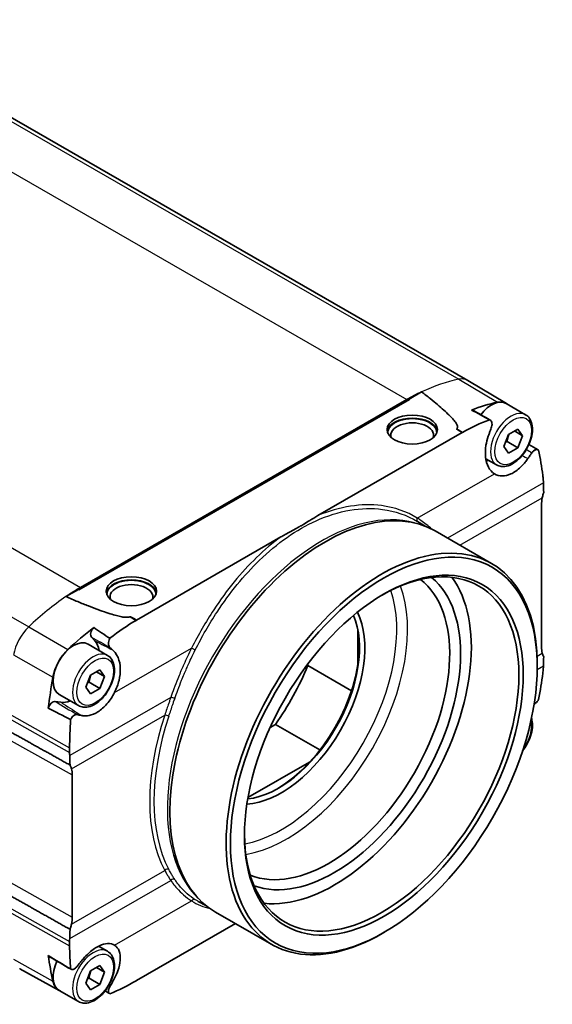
# Model space of a CAD drawing. Header units: millimetres. Extents: x 0 to 420, y 0 to 297.
# Tile 26 of 46: x 338 to 373, y 72 to 136. Entities that reach past the tile are written whole.
import ezdxf

# ---------------------------------------------------------------- set-up
doc = ezdxf.new("R2010")
doc.units = ezdxf.units.MM
doc.layers.add('Sichtbar (ISO)', color=7, linetype='Continuous', lineweight=35)
doc.layers.add('Sichtbar schmal (ISO)', color=7, linetype='Continuous', lineweight=25)

msp = doc.modelspace()

# ---------------------------------------------------------------- linework, layer by layer
at = {"layer": 'Sichtbar (ISO)'}
for p, q in [((300.155, 151.035), (367.33, 112.351)), ((369.862, 110.839), (367.34, 112.346)), ((363.485, 111.133), (364.31, 111.608)), ((341.882, 98.652), (363.52, 111.113)), ((341.981, 98.799), (363.35, 111.105)), ((363.485, 111.093), (363.485, 111.133)), ((363.485, 111.133), (363.52, 111.113)), ((371.115, 110.112), (369.842, 110.845)), ((366.591, 109.189), (366.59, 109.189)), ((370.002, 108.821), (370.614, 109.174)), ((370.388, 109.044), (370.92, 108.737)), ((370.614, 109.174), (370.92, 108.737)), ((366.966, 108.941), (357.52, 103.502)), ((366.993, 108.95), (366.994, 108.951)), ((369.695, 108.032), (370.002, 108.821)), ((369.907, 108.355), (370.614, 107.947)), ((370.92, 108.737), (370.614, 107.947)), ((370.002, 107.595), (369.695, 108.032)), ((370.614, 107.947), (370.002, 107.595)), ((369.218, 106.819), (368.507, 107.229)), ((372.162, 104.214), (372.162, 94.91)), ((364.545, 102.811), (364.032, 103.121)), ((355.099, 102.107), (345.653, 96.668)), ((365.197, 102.498), (368.881, 100.376)), ((341.021, 98.197), (341.846, 98.672)), ((341.882, 98.652), (341.846, 98.672)), ((345.223, 96.884), (345.222, 96.884)), ((345.626, 96.645), (345.626, 96.646)), ((360.125, 96.069), (360.125, 93.655)), ((342.921, 95.31), (342.704, 95.54)), ((343.75, 94.354), (342.477, 95.087)), ((356.869, 93.8), (356.869, 93.683)), ((356.869, 93.683), (359.722, 92.04)), ((371.878, 93.598), (371.878, 93.761)), ((342.33, 92.273), (342.637, 93.063)), ((342.637, 93.063), (343.249, 93.415)), ((343.023, 93.285), (343.555, 92.978)), ((343.249, 93.415), (343.555, 92.978)), ((343.555, 92.978), (343.249, 92.189)), ((342.637, 91.836), (342.33, 92.273)), ((342.542, 92.596), (343.249, 92.189)), ((341.853, 91.061), (340.58, 91.794)), ((343.249, 92.189), (342.637, 91.836)), ((340.33, 91.331), (340.695, 91.282)), ((354.747, 89.831), (354.394, 89.628)), ((357.649, 88.16), (354.747, 89.831)), ((356.977, 87.364), (352.944, 85.041)), ((341.44, 77.219), (341.44, 86.522)), ((350.227, 77.947), (349.686, 78.243)), ((350.825, 77.54), (354.509, 75.419)), ((345.653, 73.057), (352.131, 76.788)), ((361.876, 76.229), (361.735, 76.148)), ((343.75, 74.978), (343.167, 75.313)), ((340.579, 72.413), (338.011, 73.838)), ((342.33, 72.897), (342.637, 73.687)), ((342.637, 73.687), (343.249, 74.039)), ((343.023, 73.909), (343.555, 73.603)), ((343.249, 74.039), (343.555, 73.603)), ((343.555, 73.603), (343.249, 72.813)), ((342.637, 72.46), (342.33, 72.897)), ((342.542, 73.22), (343.249, 72.813)), ((345.626, 73.047), (345.626, 73.047)), ((341.853, 71.685), (340.58, 72.418)), ((343.249, 72.813), (342.637, 72.46))]:
    msp.add_line(p, q, dxfattribs=at)
for centre, major_axis, ratio, start_param, end_param in [((366.27, 110.509), (1.061, 1.842), 0.578093, 6.273911, 6.283185), ((363.35, 98.521), (7.681, 13.338), 0.578093, 0.695139, 0.783464), ((365.895, 97.055), (7.657, 13.297), 0.578093, 0.466964, 0.627876), ((368.894, 109.199), (0.948, 1.647), 0.578093, 0, 1.339744), ((368.815, 109.043), (1.037, 1.801), 0.578093, 6.214695, 6.750149), ((367.458, 110.007), (0.225, 0.39), 0.578093, 0.000807, 0.401182), ((363.696, 108.933), (1.65, 0), 0.575862, 0.107761, 3.033832), ((363.696, 108.933), (1.6, 0), 0.575862, 6.251017, 9.456947), ((363.696, 108.77), (-1.4, 0), 0.575862, 2.942179, 6.482599), ((371.992, 106.078), (-5.402, 3.111), 0.011321, 6.276614, 6.665202), ((368.858, 109.137), (-1.173, -2.036), 0.578093, 0.589657, 0.67865), ((300.513, 143.413), (50.402, -89.831), 0.570477, 0.848999, 0.851377), ((358.346, 112.976), (9.787, -17.443), 0.570477, 0.811855, 0.848999), ((358.011, 90.019), (7.186, 12.479), 0.578093, 0, 3.141593), ((373.63, 105.059), (-1.036, -1.8), 0.578093, 5.239647, 5.495853), ((361.695, 87.898), (7.186, 12.479), 0.578093, 5.495853, 10.21211), ((361.695, 87.898), (6.338, 11.006), 0.578093, 2.362074, 7.062704), ((345.312, 98.346), (1.65, 0), 0.575862, 0.107761, 3.033832), ((345.312, 98.346), (1.6, 0), 0.575862, 6.251017, 9.456947), ((358.23, 89.893), (5.589, 9.706), 0.578093, 3.21903, 6.205748), ((358.584, 89.689), (-5.839, -10.139), 0.578093, 0.097665, 3.043927), ((358.584, 89.689), (-6.338, -11.006), 0.578093, 0.247014, 2.894579), ((341.981, 86.216), (7.681, 13.338), 0.578093, 0.783464, 0.87179), ((345.312, 98.183), (-1.4, 0), 0.575862, 2.942179, 6.482599), ((350.625, 93.773), (-5.402, 3.111), 0.011321, 5.888027, 6.276614), ((355.119, 91.684), (-3.867, -6.716), 0.578093, 0.361234, 2.780359), ((354.942, 91.786), (-3.743, -6.499), 0.578093, 0.393933, 2.74766), ((344.527, 84.75), (7.657, 13.297), 0.578093, 0.939053, 1.099965), ((342.964, 95.902), (-0.225, -0.39), 0.578093, 4.30734, 6.110898), ((341.529, 93.44), (-0.948, -1.647), 0.578093, 3.141593, 6.283185), ((341.564, 93.42), (1.173, 2.036), 0.578093, 5.654105, 6.110898), ((354.766, 91.888), (-3.867, -6.716), 0.578093, 0.803531, 2.338062), ((373.63, 95.756), (-1.036, -1.8), 0.578093, 5.495853, 5.75206), ((341.607, 93.375), (1.037, 1.801), 0.578093, 1.099965, 2.131498), ((358.346, 102.812), (9.787, -17.443), 0.570477, 0.738416, 0.77556), ((349.444, 94.953), (6.238, 10.832), 0.578093, 4.568558, 4.92234), ((300.513, 140.749), (50.402, -89.831), 0.570477, 0.736038, 0.738416), ((362.566, 99.956), (16.204, 28.138), 0.578093, 2.131498, 2.202836), ((340.164, 90.921), (0.225, 0.39), 0.578093, 0.23288, 1.969034), ((341.564, 93.42), (-1.173, -2.036), 0.578093, 0.23288, 0.629278), ((267.604, 124.462), (-52.423, 88.666), 0.58561, 3.977497, 3.979875), ((326.971, 94.908), (-10.179, 17.217), 0.58561, 3.940353, 3.977497), ((339.972, 85.677), (1.036, 1.8), 0.578093, 5.495853, 5.75206), ((339.972, 76.373), (1.036, 1.8), 0.578093, 5.239647, 5.495853), ((326.971, 84.744), (-10.179, 17.217), 0.58561, 3.866914, 3.904058), ((267.604, 121.798), (-52.423, 88.666), 0.58561, 3.864536, 3.866914), ((341.564, 74.126), (-1.173, -2.036), 0.578093, 2.462943, 2.49015), ((340.164, 75.012), (-0.225, -0.39), 0.578093, 5.88108, 6.282478), ((362.566, 91.778), (16.204, 28.138), 0.578093, 2.505686, 2.577024), ((341.529, 74.064), (-0.948, -1.647), 0.578093, 4.876716, 6.283185), ((339.061, 75.686), (-1.061, -1.842), 0.578093, 0, 0.009275), ((341.607, 74.22), (-1.037, -1.801), 0.578093, 5.718617, 6.351676)]:
    msp.add_ellipse(centre, major_axis=major_axis, ratio=ratio, start_param=start_param, end_param=end_param, dxfattribs=at)
for centre, major_axis, ratio in [((363.696, 109.138), (1.65, 0), 0.575862), ((361.837, 87.816), (-7.086, -12.305), 0.578093), ((361.837, 87.816), (-6.438, -11.179), 0.578093), ((345.312, 98.551), (1.65, 0), 0.575862)]:
    msp.add_ellipse(centre, major_axis=major_axis, ratio=ratio, dxfattribs=at)
for points, weights in [([(364.31, 111.608), (367.07, 109.465), (366.591, 109.189)], [1, 1.00195671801, 1.00195671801]), ([(369.808, 108.321), (369.855, 108.338), (369.907, 108.355)], [1.03192820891, 1.01807625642, 1]), ([(369.907, 108.355), (369.947, 108.634), (370.04, 108.843)], [1, 1.091590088, 1.07472878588]), ([(345.222, 96.884), (344.743, 96.608), (341.021, 98.197)], [1.00195671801, 1.00195671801, 1]), ([(342.542, 92.596), (342.582, 92.875), (342.675, 93.085)], [1, 1.091590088, 1.07472878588]), ([(342.443, 92.563), (342.49, 92.58), (342.542, 92.596)], [1.03192820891, 1.01807625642, 1]), ([(342.542, 73.22), (342.582, 73.499), (342.675, 73.709)], [1, 1.091590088, 1.07472878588]), ([(342.443, 73.187), (342.49, 73.204), (342.542, 73.22)], [1.03192820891, 1.01807625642, 1])]:
    msp.add_rational_spline(points, weights, degree=2, dxfattribs=at)
for points, degree in [([(368.749, 109.777), (368.392, 109.978), (367.932, 110.232), (367.577, 110.417)], 3), ([(367.683, 110.397), (368.053, 110.184), (368.424, 109.972), (368.795, 109.759)], 3), ([(366.994, 108.951), (367.562, 109.278), (368.152, 109.558), (368.749, 109.777)], 3), ([(366.966, 108.941), (366.975, 108.942), (366.985, 108.945), (366.993, 108.95)], 3), ([(371.333, 108.153), (371.534, 108.038), (371.734, 107.923), (371.934, 107.808)], 3), ([(371.588, 107.693), (371.567, 107.67), (371.547, 107.645), (371.529, 107.619)], 3), ([(371.964, 107.787), (372.079, 107.244), (372.173, 106.694), (372.246, 106.14)], 3), ([(372.246, 106.14), (372.259, 106.044), (372.267, 105.946), (372.272, 105.847)], 3), ([(342.845, 96.175), (343.149, 95.961), (343.574, 95.686), (343.908, 95.473)], 3), ([(343.908, 95.473), (344.48, 95.926), (345.058, 96.318), (345.626, 96.645)], 3), ([(345.626, 96.646), (345.635, 96.651), (345.644, 96.658), (345.653, 96.668)], 3), ([(372.246, 93.187), (372.173, 92.618), (372.079, 92.04), (371.964, 91.456)], 3), ([(372.272, 93.476), (372.267, 93.383), (372.259, 93.287), (372.246, 93.187)], 3), ([(341.337, 90.15), (340.887, 90.386), (340.286, 90.696), (339.869, 90.89)], 3), ([(341.76, 90.476), (341.74, 90.481), (341.719, 90.482), (341.697, 90.48)], 3), ([(341.263, 88.298), (341.277, 88.902), (341.301, 89.52), (341.337, 90.15)], 3), ([(337.109, 89.504), (339.182, 88.348), (341.296, 87.169)], 2), ([(341.267, 87.992), (341.262, 88.091), (341.261, 88.193), (341.263, 88.298)], 3), ([(337.109, 78.775), (339.182, 77.605), (341.296, 76.412)], 2), ([(341.263, 75.345), (341.261, 75.436), (341.262, 75.528), (341.267, 75.621)], 3), ([(341.337, 73.819), (341.301, 74.316), (341.277, 74.826), (341.263, 75.345)], 3), ([(339.869, 74.704), (340.286, 74.439), (340.887, 74.083), (341.337, 73.819)], 3), ([(341.361, 73.801), (340.887, 74.074), (340.413, 74.348), (339.939, 74.622)], 3), ([(341.697, 73.922), (341.719, 73.944), (341.74, 73.967), (341.76, 73.992)], 3), ([(345.626, 73.047), (345.058, 72.72), (344.48, 72.432), (343.908, 72.198)], 3), ([(345.653, 73.057), (345.644, 73.056), (345.635, 73.052), (345.626, 73.047)], 3), ([(343.871, 72.212), (343.775, 72.268), (343.679, 72.323), (343.582, 72.379)], 3)]:
    msp.add_open_spline(points, degree=degree, dxfattribs=at)
for points, knots in [([(368.87, 109.25), (368.882, 109.283), (368.899, 109.333), (368.918, 109.451), (368.92, 109.506), (368.906, 109.606), (368.891, 109.65), (368.846, 109.722), (368.817, 109.748), (368.773, 109.77), (368.761, 109.774), (368.749, 109.777)], [0, 0, 0, 0, 0.01064622, 0.01064622, 0.02061815, 0.02061815, 0.03045675, 0.03045675, 0.0401093, 0.0401093, 0.04328918, 0.04328918, 0.04328918, 0.04328918]), ([(371.115, 110.112), (371.217, 110.053), (371.305, 109.97), (371.449, 109.763), (371.501, 109.637), (371.567, 109.345), (371.576, 109.177), (371.547, 108.819), (371.507, 108.63), (371.384, 108.255), (371.301, 108.069), (371.101, 107.717), (370.984, 107.55), (370.726, 107.253), (370.585, 107.121), (370.29, 106.907), (370.135, 106.824), (369.828, 106.722), (369.674, 106.702), (369.418, 106.731), (369.312, 106.765), (369.218, 106.819)], [2.354261, 2.354261, 2.354261, 2.354261, 2.62169, 2.62169, 2.91264, 2.91264, 3.24075, 3.24075, 3.57875, 3.57875, 3.914249, 3.914249, 4.248254, 4.248254, 4.583571, 4.583571, 4.921517, 4.921517, 5.250847, 5.250847, 5.495853, 5.495853, 5.495853, 5.495853]), ([(368.757, 108.936), (368.776, 108.988), (368.795, 109.04), (368.832, 109.144), (368.851, 109.197), (368.87, 109.25)], [0, 0, 0, 0, 0.01663357, 0.01663357, 0.03346686, 0.03346686, 0.03346686, 0.03346686]), ([(369.07, 106.243), (368.912, 106.341), (368.78, 106.488), (368.583, 106.863), (368.519, 107.089), (368.468, 107.58), (368.477, 107.839), (368.552, 108.302), (368.601, 108.499), (368.712, 108.827), (368.752, 108.922), (368.757, 108.936)], [0.0027558, 0.0027558, 0.0027558, 0.0027558, 0.0921597, 0.0921597, 0.1815026, 0.1815026, 0.2664349, 0.2664349, 0.3286928, 0.3286928, 0.370602, 0.370602, 0.370602, 0.370602]), ([(371.827, 107.831), (371.8, 107.828), (371.771, 107.821), (371.707, 107.793), (371.671, 107.77), (371.62, 107.726), (371.603, 107.71), (371.588, 107.693)], [0.00463113, 0.00463113, 0.00463113, 0.00463113, 0.01670397, 0.01670397, 0.03196416, 0.03196416, 0.03939169, 0.03939169, 0.03939169, 0.03939169]), ([(371.964, 107.787), (371.952, 107.797), (371.939, 107.806), (371.895, 107.828), (371.862, 107.833), (371.827, 107.831)], [0.02641172, 0.02641172, 0.02641172, 0.02641172, 0.03395513, 0.03395513, 0.04969609, 0.04969609, 0.04969609, 0.04969609]), ([(371.271, 107.245), (371.266, 107.237), (371.251, 107.214), (371.168, 107.096), (371.106, 107.015), (370.96, 106.842), (370.877, 106.754), (370.586, 106.479), (370.368, 106.33), (369.957, 106.147), (369.767, 106.102), (369.398, 106.101), (369.223, 106.149), (369.07, 106.243)], [0, 0, 0, 0, 0.00277175, 0.00277175, 0.01071671, 0.01071671, 0.02029997, 0.02029997, 0.04320878, 0.04320878, 0.06329757, 0.06329757, 0.08457191, 0.08457191, 0.08457191, 0.08457191]), ([(371.529, 107.619), (371.486, 107.557), (371.443, 107.494), (371.357, 107.369), (371.314, 107.307), (371.271, 107.245)], [0, 0, 0, 0, 0.02321085, 0.02321085, 0.04635104, 0.04635104, 0.04635104, 0.04635104]), ([(372.301, 105.023), (372.291, 104.992), (372.281, 104.96), (372.247, 104.841), (372.226, 104.755), (372.209, 104.671)], [0.22496185, 0.22496185, 0.22496185, 0.22496185, 0.23473565, 0.23473565, 0.26145016, 0.26145016, 0.26145016, 0.26145016]), ([(357.52, 103.502), (357.343, 103.4), (357.159, 103.288), (356.873, 103.114), (356.737, 103.032), (356.556, 102.923), (356.507, 102.895), (356.434, 102.852), (356.41, 102.838), (356.372, 102.816), (356.357, 102.807), (356.33, 102.791), (356.317, 102.784), (356.287, 102.767), (356.27, 102.757), (356.219, 102.728), (356.184, 102.708), (355.881, 102.538), (355.626, 102.402), (355.282, 102.212), (355.189, 102.16), (355.099, 102.107)], [-0.3283784, -0.3283784, -0.3283784, -0.3283784, -0.2566435, -0.2566435, -0.2032121, -0.2032121, -0.1837016, -0.1837016, -0.1741778, -0.1741778, -0.1684416, -0.1684416, -0.1632839, -0.1632839, -0.1566986, -0.1566986, -0.1431136, -0.1431136, -0.0385067, -0.0385067, 0, 0, 0, 0]), ([(343.908, 95.473), (343.887, 95.438), (343.868, 95.401), (343.831, 95.309), (343.817, 95.254), (343.805, 95.149), (343.806, 95.099), (343.821, 95.01), (343.835, 94.971), (343.872, 94.908), (343.892, 94.887), (343.906, 94.874)], [0.02231047, 0.02231047, 0.02231047, 0.02231047, 0.03490175, 0.03490175, 0.05193974, 0.05193974, 0.06849074, 0.06849074, 0.08434196, 0.08434196, 0.09876575, 0.09876575, 0.09876575, 0.09876575]), ([(343.906, 94.874), (343.933, 94.847), (343.96, 94.821), (344.013, 94.769), (344.04, 94.743), (344.066, 94.717)], [0, 0, 0, 0, 0.01683135, 0.01683135, 0.03346686, 0.03346686, 0.03346686, 0.03346686]), ([(343.75, 94.354), (343.852, 94.295), (343.94, 94.211), (344.084, 94.005), (344.136, 93.878), (344.202, 93.587), (344.211, 93.418), (344.182, 93.061), (344.142, 92.872), (344.019, 92.497), (343.936, 92.311), (343.736, 91.958), (343.619, 91.792), (343.361, 91.494), (343.22, 91.363), (342.925, 91.148), (342.77, 91.066), (342.463, 90.964), (342.309, 90.944), (342.053, 90.973), (341.947, 91.007), (341.853, 91.061)], [2.354261, 2.354261, 2.354261, 2.354261, 2.62169, 2.62169, 2.91264, 2.91264, 3.24075, 3.24075, 3.57875, 3.57875, 3.914249, 3.914249, 4.248254, 4.248254, 4.583571, 4.583571, 4.921517, 4.921517, 5.250847, 5.250847, 5.495853, 5.495853, 5.495853, 5.495853]), ([(344.066, 94.717), (344.069, 94.715), (344.078, 94.707), (344.169, 94.629), (344.321, 94.486), (344.53, 93.998), (344.581, 93.744), (344.592, 93.226), (344.563, 92.971), (344.438, 92.447), (344.34, 92.182), (344.214, 91.929)], [0, 0, 0, 0, 0.00157898, 0.00157898, 0.01117976, 0.01117976, 0.01884989, 0.01884989, 0.02552086, 0.02552086, 0.03240701, 0.03240701, 0.03240701, 0.03240701]), ([(372.209, 94.507), (372.226, 94.443), (372.247, 94.382), (372.281, 94.305), (372.291, 94.285), (372.301, 94.266)], [0.36467136, 0.36467136, 0.36467136, 0.36467136, 0.39138587, 0.39138587, 0.40115968, 0.40115968, 0.40115968, 0.40115968]), ([(344.214, 91.929), (344.076, 91.654), (343.906, 91.399), (343.53, 90.967), (343.328, 90.79), (342.926, 90.535), (342.73, 90.452), (342.418, 90.388), (342.3, 90.381), (342.154, 90.396), (342.122, 90.401), (342.069, 90.411), (342.053, 90.415), (342.048, 90.416)], [0.0002384, 0.0002384, 0.0002384, 0.0002384, 0.0926244, 0.0926244, 0.1813188, 0.1813188, 0.2640356, 0.2640356, 0.3165978, 0.3165978, 0.3319264, 0.3319264, 0.3421054, 0.3421054, 0.3421054, 0.3421054]), ([(371.675, 91.162), (371.675, 91.162), (371.676, 91.162), (371.705, 91.176), (371.735, 91.195), (371.786, 91.234), (371.806, 91.252), (371.827, 91.273)], [0.01787183, 0.01787183, 0.01787183, 0.01787183, 0.01800862, 0.01800862, 0.03057725, 0.03057725, 0.03956399, 0.03956399, 0.03956399, 0.03956399]), ([(371.827, 91.273), (371.865, 91.311), (371.901, 91.355), (371.943, 91.42), (371.954, 91.438), (371.964, 91.456)], [0.0004588, 0.0004588, 0.0004588, 0.0004588, 0.01759576, 0.01759576, 0.02373277, 0.02373277, 0.02373277, 0.02373277]), ([(341.458, 90.342), (341.422, 90.302), (341.389, 90.256), (341.353, 90.187), (341.345, 90.169), (341.337, 90.15)], [0.0004588, 0.0004588, 0.0004588, 0.0004588, 0.01759576, 0.01759576, 0.02373277, 0.02373277, 0.02373277, 0.02373277]), ([(341.697, 90.48), (341.667, 90.477), (341.636, 90.469), (341.575, 90.441), (341.545, 90.422), (341.496, 90.382), (341.477, 90.363), (341.458, 90.342)], [0.004726, 0.004726, 0.004726, 0.004726, 0.01800862, 0.01800862, 0.03057725, 0.03057725, 0.03956399, 0.03956399, 0.03956399, 0.03956399]), ([(342.048, 90.416), (342, 90.426), (341.952, 90.436), (341.856, 90.456), (341.808, 90.466), (341.76, 90.476)], [0, 0, 0, 0, 0.02313916, 0.02313916, 0.04635103, 0.04635103, 0.04635103, 0.04635103]), ([(371.502, 90.234), (371.513, 90.198), (371.524, 90.162), (371.567, 89.969), (371.576, 89.801), (371.547, 89.444), (371.507, 89.255), (371.384, 88.879), (371.301, 88.693), (371.119, 88.372), (371.025, 88.233), (370.922, 88.106)], [2.832564, 2.832564, 2.832564, 2.832564, 2.91264, 2.91264, 3.24075, 3.24075, 3.57875, 3.57875, 3.914249, 3.914249, 4.189789, 4.189789, 4.189789, 4.189789]), ([(341.392, 86.925), (341.375, 86.989), (341.353, 87.051), (341.317, 87.129), (341.307, 87.149), (341.296, 87.169)], [0.99079288, 0.99079288, 0.99079288, 0.99079288, 1.01750739, 1.01750739, 1.0272812, 1.0272812, 1.0272812, 1.0272812]), ([(341.296, 76.412), (341.307, 76.443), (341.317, 76.474), (341.353, 76.591), (341.375, 76.677), (341.392, 76.761)], [0.85108337, 0.85108337, 0.85108337, 0.85108337, 0.86085718, 0.86085718, 0.88757169, 0.88757169, 0.88757169, 0.88757169]), ([(342.048, 74.35), (342.053, 74.357), (342.071, 74.379), (342.162, 74.492), (342.23, 74.57), (342.387, 74.737), (342.475, 74.822), (342.779, 75.089), (343, 75.237), (343.405, 75.424), (343.586, 75.472), (343.929, 75.489), (344.085, 75.452), (344.214, 75.371)], [0, 0, 0, 0, 0.00277175, 0.00277175, 0.01071671, 0.01071671, 0.02029997, 0.02029997, 0.04320878, 0.04320878, 0.06329757, 0.06329757, 0.08457191, 0.08457191, 0.08457191, 0.08457191]), ([(343.75, 74.978), (343.852, 74.919), (343.94, 74.836), (344.084, 74.629), (344.136, 74.502), (344.202, 74.211), (344.211, 74.042), (344.182, 73.685), (344.142, 73.496), (344.019, 73.121), (343.936, 72.935), (343.736, 72.582), (343.619, 72.416), (343.361, 72.118), (343.22, 71.987), (342.925, 71.772), (342.77, 71.69), (342.463, 71.588), (342.309, 71.568), (342.053, 71.597), (341.947, 71.631), (341.853, 71.685)], [2.354261, 2.354261, 2.354261, 2.354261, 2.62169, 2.62169, 2.91264, 2.91264, 3.24075, 3.24075, 3.57875, 3.57875, 3.914249, 3.914249, 4.248254, 4.248254, 4.583571, 4.583571, 4.921517, 4.921517, 5.250847, 5.250847, 5.495853, 5.495853, 5.495853, 5.495853]), ([(344.214, 75.371), (344.347, 75.288), (344.449, 75.159), (344.575, 74.825), (344.599, 74.622), (344.567, 74.179), (344.515, 73.945), (344.366, 73.524), (344.287, 73.344), (344.127, 73.044), (344.073, 72.957), (344.066, 72.945)], [0.0027558, 0.0027558, 0.0027558, 0.0027558, 0.0921597, 0.0921597, 0.1815026, 0.1815026, 0.2664349, 0.2664349, 0.3286928, 0.3286928, 0.370602, 0.370602, 0.370602, 0.370602]), ([(341.76, 73.992), (341.808, 74.052), (341.856, 74.112), (341.952, 74.231), (342, 74.291), (342.048, 74.35)], [0, 0, 0, 0, 0.02321085, 0.02321085, 0.04635104, 0.04635104, 0.04635104, 0.04635104]), ([(341.337, 73.819), (341.347, 73.809), (341.357, 73.802), (341.395, 73.784), (341.425, 73.78), (341.458, 73.784)], [0.02641172, 0.02641172, 0.02641172, 0.02641172, 0.03395513, 0.03395513, 0.04969609, 0.04969609, 0.04969609, 0.04969609]), ([(341.458, 73.784), (341.483, 73.787), (341.51, 73.795), (341.573, 73.824), (341.61, 73.847), (341.663, 73.89), (341.68, 73.905), (341.697, 73.922)], [0.00463113, 0.00463113, 0.00463113, 0.00463113, 0.01670397, 0.01670397, 0.03196416, 0.03196416, 0.03939169, 0.03939169, 0.03939169, 0.03939169]), ([(344.066, 72.945), (344.04, 72.897), (344.013, 72.85), (343.96, 72.754), (343.933, 72.706), (343.906, 72.658)], [0, 0, 0, 0, 0.01663357, 0.01663357, 0.03346686, 0.03346686, 0.03346686, 0.03346686]), ([(343.906, 72.658), (343.889, 72.628), (343.864, 72.582), (343.824, 72.476), (343.812, 72.427), (343.804, 72.339), (343.809, 72.301), (343.834, 72.241), (343.854, 72.219), (343.889, 72.203), (343.899, 72.2), (343.908, 72.198)], [0, 0, 0, 0, 0.01064622, 0.01064622, 0.02061815, 0.02061815, 0.03045675, 0.03045675, 0.0401093, 0.0401093, 0.04328918, 0.04328918, 0.04328918, 0.04328918])]:
    msp.add_open_spline(points, degree=3, knots=knots, dxfattribs=at)
at = {"layer": 'Sichtbar schmal (ISO)'}
for p, q in [((299.562, 151.114), (366.737, 112.43)), ((296.175, 149.788), (363.35, 111.105)), ((274.806, 137.483), (341.981, 98.799)), ((271.419, 134.907), (338.594, 96.223)), ((366.737, 112.43), (369.273, 110.922)), ((366.993, 108.95), (366.59, 109.189)), ((366.591, 109.189), (366.994, 108.951)), ((371.588, 107.693), (371.827, 107.831)), ((364.028, 103.34), (369.07, 106.243)), ((372.282, 105.642), (366.01, 102.03)), ((366.816, 101.566), (372.209, 104.671)), ((345.222, 96.884), (345.626, 96.645)), ((345.223, 96.884), (345.626, 96.646)), ((338.594, 96.223), (341.15, 94.727)), ((344.214, 91.929), (349.256, 94.833)), ((337.595, 94.381), (340.174, 92.925)), ((371.866, 94.31), (372.209, 94.507)), ((371.877, 93.437), (372.282, 93.67)), ((347.888, 91.594), (341.277, 87.787)), ((371.679, 91.188), (371.827, 91.273)), ((337.109, 90.325), (341.267, 87.992)), ((337.121, 90.628), (341.263, 88.298)), ((341.392, 86.925), (347.494, 90.439)), ((341.458, 90.342), (341.697, 90.48)), ((337.251, 88.872), (341.44, 86.522)), ((341.392, 76.761), (347.494, 80.275)), ((337.251, 79.569), (341.44, 77.219)), ((341.277, 75.816), (347.888, 79.623)), ((344.214, 75.371), (349.256, 78.275)), ((337.109, 77.954), (341.267, 75.621)), ((337.121, 77.664), (341.263, 75.345)), ((337.595, 74.457), (340.174, 73.019)), ((341.458, 73.784), (341.697, 73.922))]:
    msp.add_line(p, q, dxfattribs=at)
for centre, major_axis, ratio, start_param, end_param in [((363.35, 98.521), (-7.681, -13.338), 0.578093, 3.608556, 3.836731), ((366.27, 110.509), (1.061, 1.842), 0.578093, 0, 0.466964), ((370.166, 108.466), (0.948, 1.647), 0.578093, 0, 3.141593), ((357.803, 90.139), (7.153, 12.422), 0.578093, 0.144038, 2.997554), ((364.169, 103.272), (-0.105, -0.17), 0.780101, 4.792831, 6.252611), ((355.473, 91.481), (5.589, 9.706), 0.578093, 3.581288, 5.84349), ((341.981, 86.216), (-7.681, -13.338), 0.578093, 4.013383, 4.241558), ((355.119, 91.684), (-5.34, -9.272), 0.578093, 0.46319, 2.678403), ((339.061, 94.841), (-1.061, -1.842), 0.578093, 4.241558, 5.27309), ((349.397, 94.766), (-0.179, 0.09), 0.023092, 0.673591, 2.169459), ((342.801, 92.707), (0.948, 1.647), 0.578093, 0, 3.141593), ((348.029, 91.522), (0.189, -0.065), 0.179053, 0.948555, 2.474076), ((356.801, 90.716), (-7.264, -12.614), 0.578093, 5.054608, 5.937099), ((356.94, 90.636), (-7.164, -12.44), 0.578093, 5.054608, 5.937099), ((347.636, 90.357), (0.19, -0.063), 0.273822, 0.943416, 2.496759), ((370.308, 89.008), (-0.848, -1.473), 0.578093, 1.354154, 2.634493), ((347.636, 80.193), (0.176, 0.094), 0.76759, 0.464, 2.017343), ((348.029, 79.532), (0.166, 0.111), 0.815216, 0.388455, 1.913976), ((349.397, 78.181), (0.106, 0.17), 0.848711, 0.044693, 1.540562), ((342.801, 73.331), (0.948, 1.647), 0.578093, 0, 3.141593)]:
    msp.add_ellipse(centre, major_axis=major_axis, ratio=ratio, start_param=start_param, end_param=end_param, dxfattribs=at)
for centre in [(370.308, 108.384), (342.943, 92.626), (342.943, 73.25)]:
    msp.add_ellipse(centre, major_axis=(-0.848, -1.473), ratio=0.578093, dxfattribs=at)
for points in [[(371.167, 107.834), (371.288, 107.762), (371.409, 107.691), (371.529, 107.619)], [(370.884, 107.435), (371.013, 107.371), (371.142, 107.308), (371.271, 107.245)], [(342.704, 95.54), (343.105, 95.318), (343.505, 95.096), (343.906, 94.874)], [(342.921, 95.31), (342.936, 95.302), (342.951, 95.295), (342.965, 95.287)], [(342.965, 95.287), (343.332, 95.097), (343.699, 94.907), (344.066, 94.717)], [(340.33, 91.331), (340.807, 91.046), (341.284, 90.761), (341.76, 90.476)], [(340.695, 91.282), (340.745, 91.249), (340.795, 91.217), (340.846, 91.185)], [(340.846, 91.185), (341.246, 90.929), (341.647, 90.672), (342.048, 90.416)], [(349.256, 78.275), (349.622, 78.049), (350.024, 77.881), (350.457, 77.775)], [(349.686, 78.244), (349.622, 78.279), (349.559, 78.316), (349.496, 78.354)], [(343.968, 73.018), (344.001, 72.994), (344.033, 72.969), (344.066, 72.945)], [(343.809, 72.711), (343.841, 72.694), (343.873, 72.676), (343.906, 72.658)]]:
    msp.add_open_spline(points, degree=3, dxfattribs=at)
for points, knots in [([(349.496, 94.712), (349.924, 95.564), (350.403, 96.399), (351.754, 98.456), (352.682, 99.597), (354.858, 101.702), (356.121, 102.587), (358.881, 103.838), (360.393, 104.092), (362.574, 103.803), (363.35, 103.534), (364.032, 103.121)], [0, 0, 0, 0, 0.290214, 0.290214, 0.754557, 0.754557, 1.29682, 1.29682, 1.928198, 1.928198, 2.315545, 2.315545, 2.315545, 2.315545]), ([(364.028, 103.34), (363.329, 103.767), (362.532, 104.045), (360.385, 104.325), (358.944, 104.104), (357.52, 103.502)], [-2.3217129, -2.3217129, -2.3217129, -2.3217129, -1.9281978, -1.9281978, -1.3315194, -1.3315194, -1.3315194, -1.3315194]), ([(364.968, 102.622), (364.854, 102.728), (364.737, 102.83), (364.501, 103.019), (364.382, 103.107), (364.184, 103.242), (364.106, 103.292), (364.028, 103.34)], [-0.1883415, -0.1883415, -0.1883415, -0.1883415, -0.1147736, -0.1147736, -0.0441437, -0.0441437, 0, 0, 0, 0]), ([(355.099, 102.107), (354.556, 101.709), (354.024, 101.258), (352.491, 99.778), (351.549, 98.623), (350.177, 96.541), (349.691, 95.696), (349.256, 94.833)], [-0.9892362, -0.9892362, -0.9892362, -0.9892362, -0.7545567, -0.7545567, -0.2902141, -0.2902141, 0, 0, 0, 0]), ([(349.256, 94.833), (349.163, 94.647), (349.071, 94.459), (348.9, 94.1), (348.821, 93.928), (348.696, 93.649), (348.649, 93.541), (348.573, 93.365), (348.544, 93.298), (348.458, 93.094), (348.402, 92.958), (348.26, 92.605), (348.175, 92.386), (348.023, 91.977), (347.954, 91.785), (347.888, 91.594)], [-0.3531496, -0.3531496, -0.3531496, -0.3531496, -0.2904656, -0.2904656, -0.2339616, -0.2339616, -0.1986467, -0.1986467, -0.1765748, -0.1765748, -0.1324311, -0.1324311, -0.0618012, -0.0618012, 0, 0, 0, 0]), ([(348.149, 91.511), (348.214, 91.7), (348.281, 91.889), (348.432, 92.294), (348.515, 92.51), (348.655, 92.859), (348.71, 92.993), (348.795, 93.194), (348.823, 93.261), (348.898, 93.435), (348.945, 93.541), (349.068, 93.818), (349.146, 93.987), (349.313, 94.342), (349.404, 94.527), (349.496, 94.712)], [0, 0, 0, 0, 0.0618012, 0.0618012, 0.1324311, 0.1324311, 0.1765748, 0.1765748, 0.1986467, 0.1986467, 0.2339616, 0.2339616, 0.2904656, 0.2904656, 0.3531496, 0.3531496, 0.3531496, 0.3531496]), ([(347.888, 91.594), (347.871, 91.545), (347.854, 91.497), (347.81, 91.371), (347.784, 91.294), (347.715, 91.093), (347.673, 90.969), (347.585, 90.71), (347.539, 90.574), (347.494, 90.439)], [-0.1261667, -0.1261667, -0.1261667, -0.1261667, -0.1103959, -0.1103959, -0.0851625, -0.0851625, -0.0447892, -0.0447892, 0, 0, 0, 0]), ([(347.761, 90.363), (347.805, 90.497), (347.85, 90.632), (347.937, 90.89), (347.978, 91.013), (348.046, 91.212), (348.072, 91.289), (348.115, 91.415), (348.132, 91.463), (348.149, 91.511)], [0, 0, 0, 0, 0.0447892, 0.0447892, 0.0851625, 0.0851625, 0.1103959, 0.1103959, 0.1261667, 0.1261667, 0.1261667, 0.1261667]), ([(347.494, 80.275), (347.51, 80.245), (347.526, 80.216), (347.568, 80.141), (347.593, 80.096), (347.661, 79.98), (347.703, 79.91), (347.792, 79.767), (347.84, 79.694), (347.888, 79.623)], [-0.1261667, -0.1261667, -0.1261667, -0.1261667, -0.1103959, -0.1103959, -0.0851625, -0.0851625, -0.0447892, -0.0447892, 0, 0, 0, 0]), ([(348.149, 79.686), (348.101, 79.757), (348.054, 79.83), (347.967, 79.974), (347.925, 80.043), (347.859, 80.16), (347.833, 80.205), (347.792, 80.28), (347.777, 80.309), (347.761, 80.338)], [0, 0, 0, 0, 0.0447892, 0.0447892, 0.0851625, 0.0851625, 0.1103959, 0.1103959, 0.1261667, 0.1261667, 0.1261667, 0.1261667]), ([(347.888, 79.623), (347.935, 79.552), (347.984, 79.483), (348.113, 79.308), (348.196, 79.205), (348.42, 78.949), (348.566, 78.804), (348.889, 78.523), (349.069, 78.391), (349.256, 78.275)], [-0.3531496, -0.3531496, -0.3531496, -0.3531496, -0.3090059, -0.3090059, -0.238376, -0.238376, -0.1253681, -0.1253681, 0, 0, 0, 0]), ([(349.496, 78.354), (349.311, 78.469), (349.135, 78.6), (348.816, 78.877), (348.673, 79.021), (348.452, 79.274), (348.371, 79.376), (348.243, 79.548), (348.195, 79.616), (348.149, 79.686)], [0, 0, 0, 0, 0.1253681, 0.1253681, 0.238376, 0.238376, 0.3090059, 0.3090059, 0.3531496, 0.3531496, 0.3531496, 0.3531496])]:
    msp.add_open_spline(points, degree=3, knots=knots, dxfattribs=at)

doc.saveas('drawing.dxf')
